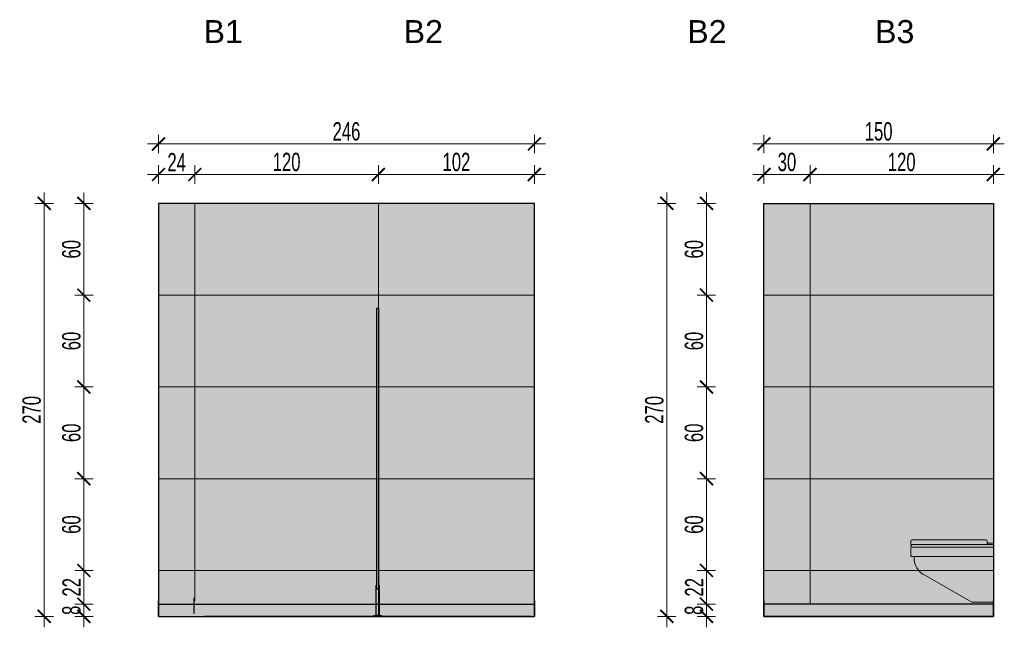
# Model space of a CAD drawing. Header units: millimetres. Extents: x -13532 to 2392, y -5241 to 5322.
# Tile 45 of 256: x -7438 to -6794, y -4392 to -3995. Entities that reach past the tile are written whole.
import ezdxf

# ---------------------------------------------------------------- set-up
doc = ezdxf.new("R2010")
doc.units = ezdxf.units.MM
doc.layers.get('0').update_dxf_attribs({"lineweight": 9, "true_color": 0x939393})
doc.layers.get('Defpoints').update_dxf_attribs({"true_color": 0xdae6d4})
for name, color, linetype, lineweight in [('- AGP-1_SCIANY_WEWN', 91, 'Continuous', 30), ('-AGP1_ARMATURA', 132, 'Continuous', 15), ('_A_ROZWINIĘCIA_OPISY', 252, 'Continuous', 15), ('_A_ROZWINIĘCIA_WYMIARY', 252, 'Continuous', 15), ('cz-sr', 150, 'Continuous', 15)]:
    doc.layers.add(name, color=color, linetype=linetype, lineweight=lineweight)
doc.layers.add('-AGP1_ŚCIANY_WEW', color=7, linetype='Continuous', lineweight=9, true_color=0x707070)
doc.layers.add('A_cienka', color=7, linetype='Continuous')
doc.layers.add('WYMIAR', color=7, linetype='Continuous')
doc.styles.add('DIM', font='arial.ttf', dxfattribs={"width": 0.65})
doc.styles.get("Standard").update_dxf_attribs({"font": 'arial.ttf'})
doc.dimstyles.new('BP_EU_25-50', dxfattribs={"dimtxt": 12, "dimasz": 0.8, "dimexe": 0.75, "dimexo": 1, "dimgap": 2, "dimtad": 1, "dimdec": 0, "dimzin": 9, "dimdsep": 46, "dimtxsty": 'DIM', "dimblk": 'ARCH_1', "dimcen": 0, "dimdle": 50, "dimse1": 1, "dimse2": 1, "dimclrd": 256, "dimclre": 256, "dimclrt": 256, "dimadec": 0, "dimazin": 2, "dimtfac": 1, "dimtdec": 0, "dimtix": 1, "dimtmove": 2, "dimatfit": 0, "dimfxl": 0.75, "dimtolj": 1, "dimtzin": 0, "dimlwd": 15, "dimlwe": -1, "dimarcsym": 0})

# ---------------------------------------------------------------- blocks, each defined once
blk = doc.blocks.new('ARCH_1')
for p, q in [((0, 7.5), (0, -7.5)), ((8.92, 0), (-8.92, 0))]:
    blk.add_line(p, q)
at = {"const_width": 1.5}
blk.add_lwpolyline([(5.3, 5.3), (-5.3, -5.3)], dxfattribs=at)
blk = doc.blocks.new('*D803')
at = {"layer": '_A_ROZWINIĘCIA_WYMIARY', "lineweight": 15}
blk.add_line((-7421.61, -4115.63), (-7421.61, -4384.03), dxfattribs=at)
at = {"layer": 'Defpoints', "color": 0}
for p in [(-7309.04, -4114.83), (-7421.61, -4384.83), (-7384.08, -4384.83)]:
    blk.add_point(p, dxfattribs=at)
at = {"layer": '_A_ROZWINIĘCIA_WYMIARY', "lineweight": 15, "xscale": 0.8, "yscale": 0.8, "zscale": 0.8}
for p, rotation in [((-7421.61, -4114.83), 90), ((-7421.61, -4384.83), 270)]:
    blk.add_blockref('ARCH_1', p, dxfattribs=dict(at, rotation=rotation))
at = {"layer": '_A_ROZWINIĘCIA_WYMIARY', "insert": (-7429.73, -4249.83), "char_height": 12, "attachment_point": 5, "rotation": 90, "style": 'DIM'}
blk.add_mtext('\\A1;270', dxfattribs=at)
blk = doc.blocks.new('*D804')
at = {"layer": '_A_ROZWINIĘCIA_WYMIARY', "lineweight": 15}
blk.add_line((-6920.2, -4095.95), (-6801.93, -4095.95), dxfattribs=at)
at = {"layer": 'Defpoints', "color": 0}
for p in [(-6801.13, -4095.95), (-6921, -4132.39), (-6801.13, -4134.83)]:
    blk.add_point(p, dxfattribs=at)
at = {"layer": '_A_ROZWINIĘCIA_WYMIARY', "lineweight": 15, "xscale": 0.8, "yscale": 0.8, "zscale": 0.8, "rotation": 180}
blk.add_blockref('ARCH_1', (-6921, -4095.95), dxfattribs=at)
at = {"layer": '_A_ROZWINIĘCIA_WYMIARY', "lineweight": 15, "xscale": 0.8, "yscale": 0.8, "zscale": 0.8}
blk.add_blockref('ARCH_1', (-6801.13, -4095.95), dxfattribs=at)
at = {"layer": '_A_ROZWINIĘCIA_WYMIARY', "insert": (-6861.06, -4087.82), "char_height": 12, "attachment_point": 5, "style": 'DIM'}
blk.add_mtext('\\A1;120', dxfattribs=at)
blk = doc.blocks.new('*D805')
at = {"layer": '_A_ROZWINIĘCIA_WYMIARY', "lineweight": 15}
blk.add_line((-6950.33, -4095.95), (-6921.8, -4095.95), dxfattribs=at)
at = {"layer": 'Defpoints', "color": 0}
for p in [(-6921, -4095.95), (-6951.13, -4114.83), (-6921, -4114.83)]:
    blk.add_point(p, dxfattribs=at)
at = {"layer": '_A_ROZWINIĘCIA_WYMIARY', "lineweight": 15, "xscale": 0.8, "yscale": 0.8, "zscale": 0.8, "rotation": 180}
blk.add_blockref('ARCH_1', (-6951.13, -4095.95), dxfattribs=at)
at = {"layer": '_A_ROZWINIĘCIA_WYMIARY', "lineweight": 15, "xscale": 0.8, "yscale": 0.8, "zscale": 0.8}
blk.add_blockref('ARCH_1', (-6921, -4095.95), dxfattribs=at)
at = {"layer": '_A_ROZWINIĘCIA_WYMIARY', "insert": (-6936.06, -4087.82), "char_height": 12, "attachment_point": 5, "style": 'DIM'}
blk.add_mtext('\\A1;30', dxfattribs=at)
blk = doc.blocks.new('wc profil')
at = {"layer": '-AGP1_ŚCIANY_WEW', "true_color": 0xffffff}
blk.add_hatch(color=7, dxfattribs=at).paths.add_polyline_path([(-53.99, 47.5, 0.379346), (-53.55, 47.01), (-52.99, 47.01), (-52.99, 47, 0.450539), (-53.99, 45.8, 0.366482), (-53.43, 45.21, 0.359219), (-53.99, 44.4), (-53.99, 39.6, 0.40409), (-53.49, 39.2), (-51.66, 39.2, 0.334758), (-44.32, 26.66), (-14.11, 9.2), (0, 9.2), (0, 47.93), (-4.01, 47.93), (-4.02, 49.12, 0.370003), (-4.94, 50), (-53.05, 50, 0.370003), (-53.98, 49.12)])
at = {"layer": '-AGP1_ARMATURA', "color": 0}
for points in [[(-53.98, 49.12), (-53.99, 47.5)], [(0, 47), (-53.55, 47.01)], [(-53.43, 45.21), (0, 45.2)], [(-53.05, 50), (-4.94, 50)], [(-4.02, 49.12), (-4, 47.5)], [(-53.99, 39.6), (-53.99, 44.4)], [(-53.49, 39.2), (0, 39.2)], [(0, 9.2), (-14.11, 9.2), (-44.32, 26.66)]]:
    blk.add_lwpolyline(points, dxfattribs=at)
at = {"layer": '-AGP1_ARMATURA', "color": 0, "elevation": 0}
blk.add_lwpolyline([(-4.01, 47.93), (0, 47.93)], dxfattribs=at)
at = {"layer": '-AGP1_ARMATURA', "color": 0}
for centre, radius, start, end in [((-52.96, 45.96), 1.04, 91.68763, 188.70128), ((-53.49, 47.5), 0.5, 179.99198, 263.08806), ((-53.38, 45.81), 0.612, 180.61031, 261.11829), ((-53.22, 44.46), 0.77, 105.38037, 184.41728), ((-53, 49.02), 0.979, 92.84881, 174.06723), ((-4.99, 49.02), 0.979, 5.93277, 87.15119), ((-4.5, 47.5), 0.5, 276.91194, 0.00802), ((-53.54, 39.66), 0.461, 187.33391, 275.34648), ((-39.67, 37.79), 12.07, 173.29566, 247.32917)]:
    blk.add_arc(centre, radius, start, end, dxfattribs=at)
blk = doc.blocks.new('*D808')
at = {"layer": '_A_ROZWINIĘCIA_WYMIARY', "lineweight": 15}
blk.add_line((-6950.33, -4075.94), (-6801.93, -4075.94), dxfattribs=at)
at = {"layer": 'Defpoints', "color": 0}
for p in [(-6801.13, -4075.94), (-6801.13, -4114.83), (-6951.13, -4136.64)]:
    blk.add_point(p, dxfattribs=at)
at = {"layer": '_A_ROZWINIĘCIA_WYMIARY', "lineweight": 15, "xscale": 0.8, "yscale": 0.8, "zscale": 0.8, "rotation": 180}
blk.add_blockref('ARCH_1', (-6951.13, -4075.94), dxfattribs=at)
at = {"layer": '_A_ROZWINIĘCIA_WYMIARY', "lineweight": 15, "xscale": 0.8, "yscale": 0.8, "zscale": 0.8}
blk.add_blockref('ARCH_1', (-6801.13, -4075.94), dxfattribs=at)
at = {"layer": '_A_ROZWINIĘCIA_WYMIARY', "insert": (-6876.13, -4067.82), "char_height": 12, "attachment_point": 5, "style": 'DIM'}
blk.add_mtext('\\A1;150', dxfattribs=at)
blk = doc.blocks.new('*D863')
at = {"layer": '_A_ROZWINIĘCIA_WYMIARY', "lineweight": 15}
for p, q in [((-7395.67, -4376.03), (-7395.67, -4375.23)), ((-7395.67, -4376.83), (-7395.67, -4384.83)), ((-7395.67, -4385.63), (-7395.67, -4386.43))]:
    blk.add_line(p, q, dxfattribs=at)
at = {"layer": 'Defpoints', "color": 0}
for p in [(-7341.78, -4376.83), (-7395.67, -4384.83), (-7380.47, -4384.83)]:
    blk.add_point(p, dxfattribs=at)
at = {"layer": '_A_ROZWINIĘCIA_WYMIARY', "lineweight": 15, "xscale": 0.8, "yscale": 0.8, "zscale": 0.8}
for p, rotation in [((-7395.67, -4376.83), 270), ((-7395.67, -4384.83), 90)]:
    blk.add_blockref('ARCH_1', p, dxfattribs=dict(at, rotation=rotation))
at = {"layer": '_A_ROZWINIĘCIA_WYMIARY', "insert": (-7403.8, -4380.83), "char_height": 12, "attachment_point": 5, "rotation": 90, "style": 'DIM'}
blk.add_mtext('\\A1;8', dxfattribs=at)
blk = doc.blocks.new('*D864')
at = {"layer": '_A_ROZWINIĘCIA_WYMIARY', "lineweight": 15}
blk.add_line((-7395.67, -4376.03), (-7395.67, -4355.63), dxfattribs=at)
at = {"layer": 'Defpoints', "color": 0}
for p in [(-7395.67, -4354.83), (-7341.78, -4354.83), (-7341.78, -4376.83)]:
    blk.add_point(p, dxfattribs=at)
at = {"layer": '_A_ROZWINIĘCIA_WYMIARY', "lineweight": 15, "xscale": 0.8, "yscale": 0.8, "zscale": 0.8}
for p, rotation in [((-7395.67, -4354.83), 90), ((-7395.67, -4376.83), 270)]:
    blk.add_blockref('ARCH_1', p, dxfattribs=dict(at, rotation=rotation))
at = {"layer": '_A_ROZWINIĘCIA_WYMIARY', "insert": (-7403.69, -4365.83), "char_height": 12, "attachment_point": 5, "rotation": 90, "style": 'DIM'}
blk.add_mtext('\\A1;22', dxfattribs=at)
blk = doc.blocks.new('*D865')
at = {"layer": '_A_ROZWINIĘCIA_WYMIARY', "lineweight": 15}
blk.add_line((-7395.67, -4354.03), (-7395.67, -4295.63), dxfattribs=at)
at = {"layer": 'Defpoints', "color": 0}
for p in [(-7395.67, -4294.83), (-7323.52, -4294.83), (-7341.78, -4354.83)]:
    blk.add_point(p, dxfattribs=at)
at = {"layer": '_A_ROZWINIĘCIA_WYMIARY', "lineweight": 15, "xscale": 0.8, "yscale": 0.8, "zscale": 0.8}
for p, rotation in [((-7395.67, -4294.83), 90), ((-7395.67, -4354.83), 270)]:
    blk.add_blockref('ARCH_1', p, dxfattribs=dict(at, rotation=rotation))
at = {"layer": '_A_ROZWINIĘCIA_WYMIARY', "insert": (-7403.8, -4324.83), "char_height": 12, "attachment_point": 5, "rotation": 90, "style": 'DIM'}
blk.add_mtext('\\A1;60', dxfattribs=at)
blk = doc.blocks.new('*D866')
at = {"layer": '_A_ROZWINIĘCIA_WYMIARY', "lineweight": 15}
blk.add_line((-7395.67, -4294.03), (-7395.67, -4235.63), dxfattribs=at)
at = {"layer": 'Defpoints', "color": 0}
for p in [(-7395.67, -4234.83), (-7323.13, -4234.83), (-7323.52, -4294.83)]:
    blk.add_point(p, dxfattribs=at)
at = {"layer": '_A_ROZWINIĘCIA_WYMIARY', "lineweight": 15, "xscale": 0.8, "yscale": 0.8, "zscale": 0.8}
for p, rotation in [((-7395.67, -4234.83), 90), ((-7395.67, -4294.83), 270)]:
    blk.add_blockref('ARCH_1', p, dxfattribs=dict(at, rotation=rotation))
at = {"layer": '_A_ROZWINIĘCIA_WYMIARY', "insert": (-7403.8, -4264.83), "char_height": 12, "attachment_point": 5, "rotation": 90, "style": 'DIM'}
blk.add_mtext('\\A1;60', dxfattribs=at)
blk = doc.blocks.new('*D867')
at = {"layer": '_A_ROZWINIĘCIA_WYMIARY', "lineweight": 15}
blk.add_line((-7395.67, -4234.03), (-7395.67, -4175.63), dxfattribs=at)
at = {"layer": 'Defpoints', "color": 0}
for p in [(-7395.67, -4174.83), (-7333.69, -4174.83), (-7323.13, -4234.83)]:
    blk.add_point(p, dxfattribs=at)
at = {"layer": '_A_ROZWINIĘCIA_WYMIARY', "lineweight": 15, "xscale": 0.8, "yscale": 0.8, "zscale": 0.8}
for p, rotation in [((-7395.67, -4174.83), 90), ((-7395.67, -4234.83), 270)]:
    blk.add_blockref('ARCH_1', p, dxfattribs=dict(at, rotation=rotation))
at = {"layer": '_A_ROZWINIĘCIA_WYMIARY', "insert": (-7403.8, -4204.83), "char_height": 12, "attachment_point": 5, "rotation": 90, "style": 'DIM'}
blk.add_mtext('\\A1;60', dxfattribs=at)
blk = doc.blocks.new('*D868')
at = {"layer": '_A_ROZWINIĘCIA_WYMIARY', "lineweight": 15}
blk.add_line((-7395.67, -4174.03), (-7395.67, -4115.63), dxfattribs=at)
at = {"layer": 'Defpoints', "color": 0}
for p in [(-7395.67, -4114.83), (-7309.04, -4114.83), (-7333.69, -4174.83)]:
    blk.add_point(p, dxfattribs=at)
at = {"layer": '_A_ROZWINIĘCIA_WYMIARY', "lineweight": 15, "xscale": 0.8, "yscale": 0.8, "zscale": 0.8}
for p, rotation in [((-7395.67, -4114.83), 90), ((-7395.67, -4174.83), 270)]:
    blk.add_blockref('ARCH_1', p, dxfattribs=dict(at, rotation=rotation))
at = {"layer": '_A_ROZWINIĘCIA_WYMIARY', "insert": (-7403.8, -4144.83), "char_height": 12, "attachment_point": 5, "rotation": 90, "style": 'DIM'}
blk.add_mtext('\\A1;60', dxfattribs=at)
blk = doc.blocks.new('*D869')
at = {"layer": '_A_ROZWINIĘCIA_WYMIARY', "lineweight": 15}
blk.add_line((-7014.62, -4115.63), (-7014.62, -4384.03), dxfattribs=at)
at = {"layer": 'Defpoints', "color": 0}
for p in [(-6902.05, -4114.83), (-7014.62, -4384.83), (-6977.09, -4384.83)]:
    blk.add_point(p, dxfattribs=at)
at = {"layer": '_A_ROZWINIĘCIA_WYMIARY', "lineweight": 15, "xscale": 0.8, "yscale": 0.8, "zscale": 0.8}
for p, rotation in [((-7014.62, -4114.83), 90), ((-7014.62, -4384.83), 270)]:
    blk.add_blockref('ARCH_1', p, dxfattribs=dict(at, rotation=rotation))
at = {"layer": '_A_ROZWINIĘCIA_WYMIARY', "insert": (-7022.74, -4249.83), "char_height": 12, "attachment_point": 5, "rotation": 90, "style": 'DIM'}
blk.add_mtext('\\A1;270', dxfattribs=at)
blk = doc.blocks.new('*D870')
at = {"layer": '_A_ROZWINIĘCIA_WYMIARY', "lineweight": 15}
for p, q in [((-6988.68, -4376.03), (-6988.68, -4375.23)), ((-6988.68, -4376.83), (-6988.68, -4384.83)), ((-6988.68, -4385.63), (-6988.68, -4386.43))]:
    blk.add_line(p, q, dxfattribs=at)
at = {"layer": 'Defpoints', "color": 0}
for p in [(-6934.79, -4376.83), (-6988.68, -4384.83), (-6973.48, -4384.83)]:
    blk.add_point(p, dxfattribs=at)
at = {"layer": '_A_ROZWINIĘCIA_WYMIARY', "lineweight": 15, "xscale": 0.8, "yscale": 0.8, "zscale": 0.8}
for p, rotation in [((-6988.68, -4376.83), 270), ((-6988.68, -4384.83), 90)]:
    blk.add_blockref('ARCH_1', p, dxfattribs=dict(at, rotation=rotation))
at = {"layer": '_A_ROZWINIĘCIA_WYMIARY', "insert": (-6996.81, -4380.83), "char_height": 12, "attachment_point": 5, "rotation": 90, "style": 'DIM'}
blk.add_mtext('\\A1;8', dxfattribs=at)
blk = doc.blocks.new('*D871')
at = {"layer": '_A_ROZWINIĘCIA_WYMIARY', "lineweight": 15}
blk.add_line((-6988.68, -4376.03), (-6988.68, -4355.63), dxfattribs=at)
at = {"layer": 'Defpoints', "color": 0}
for p in [(-6988.68, -4354.83), (-6934.79, -4354.83), (-6934.79, -4376.83)]:
    blk.add_point(p, dxfattribs=at)
at = {"layer": '_A_ROZWINIĘCIA_WYMIARY', "lineweight": 15, "xscale": 0.8, "yscale": 0.8, "zscale": 0.8}
for p, rotation in [((-6988.68, -4354.83), 90), ((-6988.68, -4376.83), 270)]:
    blk.add_blockref('ARCH_1', p, dxfattribs=dict(at, rotation=rotation))
at = {"layer": '_A_ROZWINIĘCIA_WYMIARY', "insert": (-6996.7, -4365.83), "char_height": 12, "attachment_point": 5, "rotation": 90, "style": 'DIM'}
blk.add_mtext('\\A1;22', dxfattribs=at)
blk = doc.blocks.new('*D872')
at = {"layer": '_A_ROZWINIĘCIA_WYMIARY', "lineweight": 15}
blk.add_line((-6988.68, -4354.03), (-6988.68, -4295.63), dxfattribs=at)
at = {"layer": 'Defpoints', "color": 0}
for p in [(-6988.68, -4294.83), (-6916.53, -4294.83), (-6934.79, -4354.83)]:
    blk.add_point(p, dxfattribs=at)
at = {"layer": '_A_ROZWINIĘCIA_WYMIARY', "lineweight": 15, "xscale": 0.8, "yscale": 0.8, "zscale": 0.8}
for p, rotation in [((-6988.68, -4294.83), 90), ((-6988.68, -4354.83), 270)]:
    blk.add_blockref('ARCH_1', p, dxfattribs=dict(at, rotation=rotation))
at = {"layer": '_A_ROZWINIĘCIA_WYMIARY', "insert": (-6996.81, -4324.83), "char_height": 12, "attachment_point": 5, "rotation": 90, "style": 'DIM'}
blk.add_mtext('\\A1;60', dxfattribs=at)
blk = doc.blocks.new('*D873')
at = {"layer": '_A_ROZWINIĘCIA_WYMIARY', "lineweight": 15}
blk.add_line((-6988.68, -4294.03), (-6988.68, -4235.63), dxfattribs=at)
at = {"layer": 'Defpoints', "color": 0}
for p in [(-6988.68, -4234.83), (-6916.14, -4234.83), (-6916.53, -4294.83)]:
    blk.add_point(p, dxfattribs=at)
at = {"layer": '_A_ROZWINIĘCIA_WYMIARY', "lineweight": 15, "xscale": 0.8, "yscale": 0.8, "zscale": 0.8}
for p, rotation in [((-6988.68, -4234.83), 90), ((-6988.68, -4294.83), 270)]:
    blk.add_blockref('ARCH_1', p, dxfattribs=dict(at, rotation=rotation))
at = {"layer": '_A_ROZWINIĘCIA_WYMIARY', "insert": (-6996.81, -4264.83), "char_height": 12, "attachment_point": 5, "rotation": 90, "style": 'DIM'}
blk.add_mtext('\\A1;60', dxfattribs=at)
blk = doc.blocks.new('*D874')
at = {"layer": '_A_ROZWINIĘCIA_WYMIARY', "lineweight": 15}
blk.add_line((-6988.68, -4234.03), (-6988.68, -4175.63), dxfattribs=at)
at = {"layer": 'Defpoints', "color": 0}
for p in [(-6988.68, -4174.83), (-6926.71, -4174.83), (-6916.14, -4234.83)]:
    blk.add_point(p, dxfattribs=at)
at = {"layer": '_A_ROZWINIĘCIA_WYMIARY', "lineweight": 15, "xscale": 0.8, "yscale": 0.8, "zscale": 0.8}
for p, rotation in [((-6988.68, -4174.83), 90), ((-6988.68, -4234.83), 270)]:
    blk.add_blockref('ARCH_1', p, dxfattribs=dict(at, rotation=rotation))
at = {"layer": '_A_ROZWINIĘCIA_WYMIARY', "insert": (-6996.81, -4204.83), "char_height": 12, "attachment_point": 5, "rotation": 90, "style": 'DIM'}
blk.add_mtext('\\A1;60', dxfattribs=at)
blk = doc.blocks.new('*D875')
at = {"layer": '_A_ROZWINIĘCIA_WYMIARY', "lineweight": 15}
blk.add_line((-6988.68, -4174.03), (-6988.68, -4115.63), dxfattribs=at)
at = {"layer": 'Defpoints', "color": 0}
for p in [(-6988.68, -4114.83), (-6902.05, -4114.83), (-6926.71, -4174.83)]:
    blk.add_point(p, dxfattribs=at)
at = {"layer": '_A_ROZWINIĘCIA_WYMIARY', "lineweight": 15, "xscale": 0.8, "yscale": 0.8, "zscale": 0.8}
for p, rotation in [((-6988.68, -4114.83), 90), ((-6988.68, -4174.83), 270)]:
    blk.add_blockref('ARCH_1', p, dxfattribs=dict(at, rotation=rotation))
at = {"layer": '_A_ROZWINIĘCIA_WYMIARY', "insert": (-6996.81, -4144.83), "char_height": 12, "attachment_point": 5, "rotation": 90, "style": 'DIM'}
blk.add_mtext('\\A1;60', dxfattribs=at)
blk = doc.blocks.new('FDFDDW222')
at = {"layer": '-AGP1_ŚCIANY_WEW', "true_color": 0xffffff}
h = blk.add_hatch(color=7, dxfattribs=at)
h.paths.add_polyline_path([(23536.59, 9438.81), (23536.59, 9257.81), (23536.59, 9255.21), (23535.59, 9255.21), (23535.59, 9257.81), (23535.59, 9438.81)])
h.paths.add_polyline_path([(23535.09, 9237.81), (23535.09, 9257.81), (23535.59, 9257.81), (23535.59, 9255.21), (23536.59, 9255.21), (23536.59, 9257.81), (23537.09, 9257.81), (23537.09, 9237.81)])
h.paths.add_polyline_path([(23538.59, 9237.81), (23538.59, 9237.31), (23533.59, 9237.31), (23533.59, 9237.81), (23535.09, 9237.81), (23537.09, 9237.81)])
at = {"layer": 'A_cienka'}
for points in [[(23536.59, 9438.81), (23535.59, 9438.81), (23535.59, 9255.21), (23536.59, 9255.21)], [(23538.59, 9237.81), (23533.59, 9237.81), (23533.59, 9237.31), (23538.59, 9237.31)]]:
    blk.add_lwpolyline(points, close=True, dxfattribs=at)
blk.add_lwpolyline([(23535.59, 9257.81), (23535.09, 9257.81), (23535.09, 9237.81), (23537.09, 9237.81), (23537.09, 9257.81), (23536.59, 9257.81)], dxfattribs=at)
blk = doc.blocks.new('*D962')
at = {"layer": '_A_ROZWINIĘCIA_WYMIARY', "lineweight": 15}
blk.add_line((-7322.33, -4095.95), (-7203.93, -4095.95), dxfattribs=at)
at = {"layer": 'Defpoints', "color": 0}
for p in [(-7203.13, -4095.95), (-7323.13, -4114.83), (-7203.13, -4114.83)]:
    blk.add_point(p, dxfattribs=at)
at = {"layer": '_A_ROZWINIĘCIA_WYMIARY', "lineweight": 15, "xscale": 0.8, "yscale": 0.8, "zscale": 0.8, "rotation": 180}
blk.add_blockref('ARCH_1', (-7323.13, -4095.95), dxfattribs=at)
at = {"layer": '_A_ROZWINIĘCIA_WYMIARY', "lineweight": 15, "xscale": 0.8, "yscale": 0.8, "zscale": 0.8}
blk.add_blockref('ARCH_1', (-7203.13, -4095.95), dxfattribs=at)
at = {"layer": '_A_ROZWINIĘCIA_WYMIARY', "insert": (-7263.13, -4087.82), "char_height": 12, "attachment_point": 5, "style": 'DIM'}
blk.add_mtext('\\A1;120', dxfattribs=at)
blk = doc.blocks.new('*D963')
at = {"layer": '_A_ROZWINIĘCIA_WYMIARY', "lineweight": 15}
blk.add_line((-7346.08, -4095.95), (-7323.93, -4095.95), dxfattribs=at)
at = {"layer": 'Defpoints', "color": 0}
for p in [(-7323.13, -4095.95), (-7346.88, -4114.83), (-7323.13, -4114.83)]:
    blk.add_point(p, dxfattribs=at)
at = {"layer": '_A_ROZWINIĘCIA_WYMIARY', "lineweight": 15, "xscale": 0.8, "yscale": 0.8, "zscale": 0.8, "rotation": 180}
blk.add_blockref('ARCH_1', (-7346.88, -4095.95), dxfattribs=at)
at = {"layer": '_A_ROZWINIĘCIA_WYMIARY', "lineweight": 15, "xscale": 0.8, "yscale": 0.8, "zscale": 0.8}
blk.add_blockref('ARCH_1', (-7323.13, -4095.95), dxfattribs=at)
at = {"layer": '_A_ROZWINIĘCIA_WYMIARY', "insert": (-7335, -4087.92), "char_height": 12, "attachment_point": 5, "style": 'DIM'}
blk.add_mtext('\\A1;24', dxfattribs=at)
blk = doc.blocks.new('*D964')
at = {"layer": '_A_ROZWINIĘCIA_WYMIARY', "lineweight": 15}
blk.add_line((-7346.08, -4075.94), (-7101.93, -4075.94), dxfattribs=at)
at = {"layer": 'Defpoints', "color": 0}
for p in [(-7101.13, -4075.94), (-7346.88, -4114.83), (-7101.13, -4114.83)]:
    blk.add_point(p, dxfattribs=at)
at = {"layer": '_A_ROZWINIĘCIA_WYMIARY', "lineweight": 15, "xscale": 0.8, "yscale": 0.8, "zscale": 0.8, "rotation": 180}
blk.add_blockref('ARCH_1', (-7346.88, -4075.94), dxfattribs=at)
at = {"layer": '_A_ROZWINIĘCIA_WYMIARY', "lineweight": 15, "xscale": 0.8, "yscale": 0.8, "zscale": 0.8}
blk.add_blockref('ARCH_1', (-7101.13, -4075.94), dxfattribs=at)
at = {"layer": '_A_ROZWINIĘCIA_WYMIARY', "insert": (-7224, -4067.82), "char_height": 12, "attachment_point": 5, "style": 'DIM'}
blk.add_mtext('\\A1;246', dxfattribs=at)
blk = doc.blocks.new('*D965')
at = {"layer": '_A_ROZWINIĘCIA_WYMIARY', "lineweight": 15}
blk.add_line((-7202.33, -4095.95), (-7101.93, -4095.95), dxfattribs=at)
at = {"layer": 'Defpoints', "color": 0}
for p in [(-7101.13, -4095.95), (-7203.13, -4114.83), (-7101.13, -4114.83)]:
    blk.add_point(p, dxfattribs=at)
at = {"layer": '_A_ROZWINIĘCIA_WYMIARY', "lineweight": 15, "xscale": 0.8, "yscale": 0.8, "zscale": 0.8}
for p, rotation in [((-7203.13, -4095.95), 180.0000020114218), ((-7101.13, -4095.95), 2.011421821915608e-06)]:
    blk.add_blockref('ARCH_1', p, dxfattribs=dict(at, rotation=rotation))
at = {"layer": '_A_ROZWINIĘCIA_WYMIARY', "insert": (-7152.13, -4087.82), "char_height": 12, "attachment_point": 5, "rotation": 0, "style": 'DIM'}
blk.add_mtext('\\A1;102', dxfattribs=at)

msp = doc.modelspace()

# ---------------------------------------------------------------- hatches: boundary and pattern name
at = {"linetype": 'Continuous', "lineweight": 50, "true_color": 0xeee2d8}
h = msp.add_hatch(color=254, dxfattribs=at)
h.dxf.hatch_style = 1
h.paths.add_polyline_path([(-7101.1255, -4114.81), (-7101.1255, -4376.7121), (-7346.8754, -4376.7611), (-7346.8754, -4114.859)])
h = msp.add_hatch(color=254, dxfattribs=at)
h.dxf.hatch_style = 1
h.paths.add_polyline_path([(-6951.1255, -4114.8345), (-6951.1255, -4376.7366), (-6801.1255, -4376.7366), (-6801.1255, -4114.8345)])
at = {"true_color": 0x575757}
for points in [[(-7101.1255, -4384.8345), (-7346.8754, -4384.8345), (-7346.8754, -4376.7366), (-7101.1255, -4376.7366)], [(-6951.1255, -4384.8345), (-6801.1255, -4384.8345), (-6801.1255, -4376.7366), (-6951.1255, -4376.7366)]]:
    msp.add_hatch(color=251, dxfattribs=at).paths.add_polyline_path(points)

# ---------------------------------------------------------------- linework, layer by layer
at = {"layer": '- AGP-1_SCIANY_WEWN', "color": 8}
for points in [[(-7101.1255, -4114.8345), (-7346.8754, -4114.8345), (-7346.8754, -4384.8345), (-7101.1255, -4384.8345)], [(-6951.1255, -4114.8345), (-6801.1255, -4114.8345), (-6801.1255, -4384.8345), (-6951.1255, -4384.8345)]]:
    msp.add_lwpolyline(points, close=True, dxfattribs=at)
at = {"ltscale": 5}
for points in [[(-7323.1275, -4114.8345), (-7323.1275, -4374.7366)], [(-7203.1275, -4114.8345), (-7203.1275, -4384.8345)], [(-6921.0004, -4114.8345), (-6921.0004, -4376.7366)], [(-7346.8754, -4174.8345), (-7101.1255, -4174.8345)], [(-6801.1255, -4174.8345), (-6951.1255, -4174.8345)], [(-7346.8754, -4234.8345), (-7101.1255, -4234.8345)], [(-6801.1255, -4234.8345), (-6951.1255, -4234.8345)], [(-7346.8754, -4294.8345), (-7101.1255, -4294.8345)], [(-6801.1255, -4294.8345), (-6951.1255, -4294.8345)], [(-7346.8754, -4354.8345), (-7101.1255, -4354.8345)], [(-6801.1255, -4354.8345), (-6951.1255, -4354.8345)]]:
    msp.add_lwpolyline(points, dxfattribs=at)
at = {"layer": 'WYMIAR'}
for p, q in [((-7346.8754, -4384.8345), (-7346.8754, -4374.7366)), ((-7323.8789, -4372.7366), (-7323.8789, -4382.8345)), ((-7101.1255, -4384.8345), (-7101.1255, -4374.7366)), ((-7101.1255, -4374.7366), (-7101.1255, -4384.8345)), ((-6951.1255, -4374.7366), (-6951.1255, -4384.8345)), ((-6801.1255, -4384.8345), (-6801.1255, -4374.7366)), ((-7346.8754, -4376.7366), (-7101.1255, -4376.7366)), ((-6801.1255, -4376.7366), (-6951.1255, -4376.7366)), ((-7103.1255, -4384.8345), (-7316.8754, -4384.8345)), ((-7314.8754, -4384.8345), (-7101.1255, -4384.8345)), ((-6951.1255, -4384.8345), (-6801.1255, -4384.8345))]:
    msp.add_line(p, q, dxfattribs=at)

# ---------------------------------------------------------------- block references
at = {"layer": '-AGP1_ŚCIANY_WEW'}
msp.add_blockref('wc profil', (-6801.1255, -4384.8345), dxfattribs=at)
at = {"layer": 'cz-sr', "xscale": -1}
msp.add_blockref('FDFDDW222', (16332.466, -13622.1432), dxfattribs=at)

# ---------------------------------------------------------------- texts
at = {"layer": '_A_ROZWINIĘCIA_OPISY', "char_height": 15, "attachment_point": 1}
for s, insert in [('B1', (-7317.404, -3995.0147)), ('B2', (-7186.5764, -3995.0155)), ('B2', (-7001.2064, -3995.0147)), ('B3', (-6878.4271, -3995.0155))]:
    msp.add_mtext_dynamic_manual_height_columns(s, width=44.069342, gutter_width=12.5, heights=[0], dxfattribs=dict(at, insert=insert))

# ---------------------------------------------------------------- dimensions: what is measured, and where the dimension line sits
at = {"layer": '_A_ROZWINIĘCIA_WYMIARY'}
for base, p1, p2, picture, middle in [((-7101.1255, -4075.944), (-7346.8754, -4114.8345), (-7101.1255, -4114.8345), '*D964', (-7224.0005, -4067.8172)), ((-6801.1255, -4075.944), (-6951.1255, -4136.6377), (-6801.1255, -4114.8345), '*D808', (-6876.1255, -4067.8172)), ((-7323.1275, -4095.9478), (-7346.8754, -4114.8345), (-7323.1275, -4114.8345), '*D963', (-7335.0015, -4087.9233)), ((-7203.1275, -4095.9478), (-7323.1275, -4114.8345), (-7203.1275, -4114.8345), '*D962', (-7263.1275, -4087.821)), ((-6921.0004, -4095.9478), (-6951.1255, -4114.8345), (-6921.0004, -4114.8345), '*D805', (-6936.063, -4087.8169)), ((-6801.1254, -4095.9478), (-6921.0004, -4132.3947), (-6801.1254, -4134.8345), '*D804', (-6861.0629, -4087.821))]:
    dim = msp.add_linear_dim(base=base, p1=p1, p2=p2, dimstyle='BP_EU_25-50', override={"dimblk": 'ARCH_1'}, dxfattribs=at)
    dim.commit()
    dim.dimension.update_dxf_attribs({"geometry": picture, "text_midpoint": middle})
dim = msp.add_aligned_dim(p1=(-7203.1275, -4114.8345), p2=(-7101.1255, -4114.8345), distance=18.8867, dimstyle='BP_EU_25-50', override={"dimblk": 'ARCH_1'}, dxfattribs=at)
dim.commit()
dim.dimension.update_dxf_attribs({"geometry": '*D965', "text_midpoint": (-7152.1265, -4087.821)})
for base, p1, p2, picture, middle in [((-7421.6059, -4384.8345), (-7309.0398, -4114.8345), (-7384.0763, -4384.8345), '*D803', (-7429.7327, -4249.8345)), ((-7014.6179, -4384.8345), (-6902.0518, -4114.8345), (-6977.0883, -4384.8345), '*D869', (-7022.7447, -4249.8345)), ((-7395.6683, -4384.8338), (-7341.7783, -4376.8345), (-7380.4711, -4384.8338), '*D863', (-7403.7952, -4380.8342)), ((-6988.6803, -4384.8338), (-6934.7903, -4376.8345), (-6973.4831, -4384.8338), '*D870', (-6996.8071, -4380.8342))]:
    dim = msp.add_linear_dim(base=base, p1=p1, p2=p2, angle=90, dimstyle='BP_EU_25-50', dxfattribs=at)
    dim.commit()
    dim.dimension.update_dxf_attribs({"geometry": picture, "text_midpoint": middle})
for base, p1, p2, picture, middle in [((-7395.6683, -4114.8345), (-7333.6933, -4174.8345), (-7309.0398, -4114.8345), '*D868', (-7403.7952, -4144.8345)), ((-6988.6803, -4114.8345), (-6926.7053, -4174.8345), (-6902.0518, -4114.8345), '*D875', (-6996.8071, -4144.8345)), ((-7395.6683, -4174.8345), (-7323.1275, -4234.8345), (-7333.6933, -4174.8345), '*D867', (-7403.7952, -4204.8345)), ((-6988.6803, -4174.8345), (-6916.1395, -4234.8345), (-6926.7053, -4174.8345), '*D874', (-6996.8071, -4204.8345)), ((-7395.6683, -4234.8345), (-7323.5188, -4294.8345), (-7323.1275, -4234.8345), '*D866', (-7403.7952, -4264.8345)), ((-6988.6803, -4234.8345), (-6916.5308, -4294.8345), (-6916.1395, -4234.8345), '*D873', (-6996.8071, -4264.8345)), ((-7395.6683, -4294.8345), (-7341.7783, -4354.8345), (-7323.5188, -4294.8345), '*D865', (-7403.7952, -4324.8345)), ((-6988.6803, -4294.8345), (-6934.7903, -4354.8345), (-6916.5308, -4294.8345), '*D872', (-6996.8071, -4324.8345)), ((-7395.6683, -4354.8345), (-7341.7783, -4376.8345), (-7341.7783, -4354.8345), '*D864', (-7403.6928, -4365.8345)), ((-6988.6803, -4354.8345), (-6934.7903, -4376.8345), (-6934.7903, -4354.8345), '*D871', (-6996.7048, -4365.8345))]:
    dim = msp.add_linear_dim(base=base, p1=p1, p2=p2, angle=90, dimstyle='BP_EU_25-50', override={"dimblk": 'ARCH_1'}, dxfattribs=at)
    dim.commit()
    dim.dimension.update_dxf_attribs({"geometry": picture, "text_midpoint": middle})

doc.saveas('drawing.dxf')
